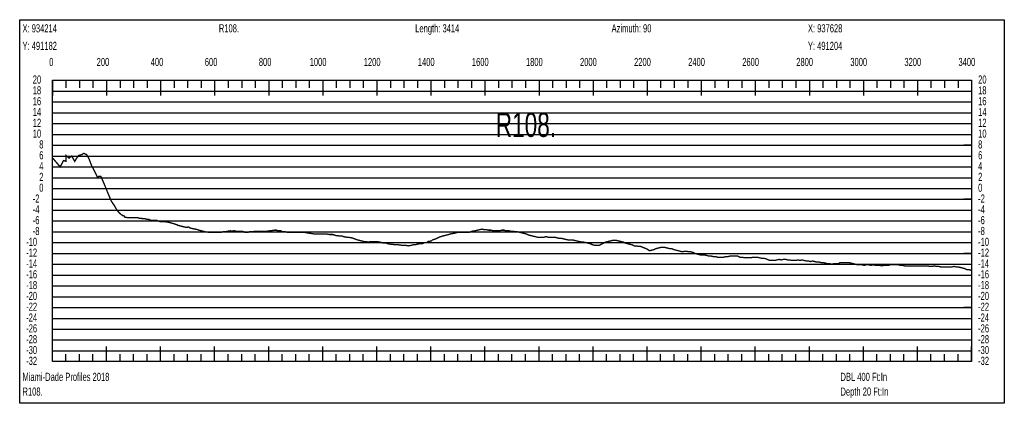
# Model space of a CAD drawing. Header units: inches. Extents: x 471865 to 538526, y 1054316 to 1102451.
# Tile 125 of 131: x 530879 to 534521, y 1094028 to 1095446. Entities that reach past the tile are written whole.
import ezdxf

# ---------------------------------------------------------------- set-up
doc = ezdxf.new("R2010")
doc.units = ezdxf.units.IN
doc.header["$MEASUREMENT"] = 0
for name, color, linetype in [('LABELS', 7, 'Continuous'), ('X_Gr1', 7, 'Continuous'), ('XSECTION', 7, 'Continuous')]:
    doc.layers.add(name, color=color, linetype=linetype)
doc.styles.get("Standard").update_dxf_attribs({"font": 'arial.ttf'})

msp = doc.modelspace()

# ---------------------------------------------------------------- linework, layer by layer
at = {"layer": 'X_Gr1', "color": 6, "linetype": 'Continuous', "lineweight": 18, "true_color": 0xff00ff, "transparency": 33554687, "const_width": 5}
msp.add_lwpolyline([(531000.7, 1094934.6), (531000.7, 1094934.6), (531028.4, 1094901.8), (531033.4, 1094911.5), (531040.7, 1094925.3), (531049.8, 1094922.7), (531050, 1094944), (531061.2, 1094934.4), (531071, 1094942.2), (531082.3, 1094922.3), (531088.6, 1094933.2), (531096.7, 1094944.1), (531108.5, 1094947.3), (531115.3, 1094952.1), (531126.2, 1094947.3), (531134.3, 1094933.6), (531144.8, 1094906.3), (531154.9, 1094887.5), (531162.6, 1094871.6), (531166.2, 1094863.1), (531171.6, 1094867.1), (531179, 1094866.8), (531192.2, 1094836.6), (531204, 1094807.2), (531217.7, 1094775.2), (531229.1, 1094758.4), (531237.3, 1094744.3), (531245.1, 1094733.7), (531254.9, 1094725.1), (531259.9, 1094722), (531265.8, 1094720), (531267.8, 1094716), (531272.2, 1094716), (531276.5, 1094714), (531280.8, 1094714), (531287.9, 1094714), (531290.3, 1094714), (531295.2, 1094714), (531300.3, 1094714), (531305.4, 1094714), (531313.4, 1094714), (531316.1, 1094714), (531321.7, 1094712), (531330, 1094712), (531332.7, 1094710), (531338.2, 1094710), (531343.3, 1094710), (531348.5, 1094708), (531356.5, 1094708), (531359.2, 1094706), (531365.1, 1094704), (531370.9, 1094704), (531377.3, 1094704), (531387.1, 1094704), (531390.5, 1094702), (531397.6, 1094700), (531404.8, 1094700), (531412.2, 1094700), (531423.2, 1094698), (531426.8, 1094698), (531434.2, 1094696), (531441.4, 1094694), (531448.9, 1094692), (531460.2, 1094688), (531463.9, 1094686), (531471.5, 1094684), (531479.2, 1094682), (531487.1, 1094680), (531498.4, 1094678), (531502.1, 1094680), (531509.8, 1094676), (531517.5, 1094674), (531537, 1094670), (531541, 1094668), (531549.2, 1094666), (531557.3, 1094664), (531565.5, 1094662), (531577.7, 1094660), (531581.7, 1094660), (531590.1, 1094660), (531598.3, 1094660), (531606.6, 1094660), (531619, 1094660), (531623, 1094660), (531631.1, 1094662), (531639, 1094662), (531647.2, 1094664), (531659.3, 1094666), (531663.3, 1094664), (531671.7, 1094666), (531679.9, 1094664), (531687.9, 1094664), (531700, 1094664), (531708.1, 1094662), (531712.2, 1094660), (531724.3, 1094660), (531728.3, 1094662), (531740.3, 1094662), (531748.3, 1094664), (531752.4, 1094664), (531764.7, 1094664), (531768.7, 1094664), (531780.8, 1094664), (531789, 1094664), (531793.2, 1094664), (531805.1, 1094666), (531809.1, 1094666), (531821, 1094668), (531829, 1094668), (531833.1, 1094666), (531845.2, 1094666), (531849.3, 1094662), (531861.4, 1094662), (531869.4, 1094660), (531873.5, 1094660), (531885.8, 1094660), (531890, 1094660), (531902.2, 1094660), (531910.3, 1094660), (531914.6, 1094660), (531927.1, 1094660), (531931.2, 1094660), (531943.4, 1094658), (531951.5, 1094656), (531955.7, 1094656), (531967.8, 1094654), (531971.7, 1094654), (531983.8, 1094654), (531991.8, 1094654), (531996, 1094654), (532008.4, 1094654), (532012.6, 1094654), (532024.7, 1094652), (532032.5, 1094652), (532036.6, 1094652), (532048.7, 1094648), (532052.7, 1094648), (532064.5, 1094646), (532072.5, 1094646), (532076.6, 1094644), (532088.7, 1094642), (532092.7, 1094642), (532104.5, 1094640), (532112.5, 1094638), (532116.7, 1094636), (532128.5, 1094632), (532136.5, 1094630), (532144.6, 1094628), (532152.9, 1094626), (532157.2, 1094626), (532169.5, 1094624), (532177.7, 1094626), (532181.9, 1094626), (532194.1, 1094626), (532198.3, 1094626), (532210.6, 1094624), (532218.6, 1094622), (532222.7, 1094620), (532235, 1094620), (532239.2, 1094618), (532251.3, 1094616), (532259.5, 1094616), (532263.7, 1094614), (532276.1, 1094614), (532280.3, 1094614), (532292.9, 1094612), (532301.2, 1094612), (532305.5, 1094612), (532318.1, 1094610), (532326.6, 1094612), (532335, 1094614), (532343.3, 1094614), (532347.4, 1094616), (532359.7, 1094618), (532368.1, 1094618), (532376.5, 1094622), (532384.7, 1094622), (532388.8, 1094626), (532401.2, 1094628), (532405.6, 1094632), (532417.7, 1094636), (532425.8, 1094640), (532430, 1094642), (532442.3, 1094646), (532450.5, 1094648), (532458.6, 1094650), (532466.8, 1094652), (532470.9, 1094654), (532483, 1094656), (532491.3, 1094658), (532499.5, 1094660), (532507.7, 1094660), (532511.9, 1094660), (532524.2, 1094660), (532532.4, 1094660), (532540.3, 1094660), (532552.2, 1094664), (532564.3, 1094666), (532572.6, 1094668), (532580.7, 1094670), (532588.7, 1094672), (532596.8, 1094670), (532604.9, 1094670), (532613.1, 1094668), (532621.4, 1094668), (532629.5, 1094666), (532637.6, 1094666), (532645.7, 1094666), (532653.9, 1094666), (532662.1, 1094668), (532670.4, 1094668), (532674.6, 1094666), (532687.1, 1094666), (532695.5, 1094664), (532703.8, 1094664), (532711.9, 1094662), (532720, 1094662), (532728.1, 1094660), (532736.4, 1094658), (532752.9, 1094654), (532761.1, 1094650), (532769.4, 1094648), (532777.8, 1094646), (532786.1, 1094644), (532794.2, 1094642), (532802.4, 1094642), (532810.5, 1094642), (532818.4, 1094642), (532826.5, 1094644), (532834.3, 1094642), (532841.9, 1094642), (532849.8, 1094642), (532857.8, 1094642), (532865.8, 1094640), (532873.9, 1094638), (532882.1, 1094638), (532890.3, 1094636), (532898.6, 1094634), (532906.9, 1094632), (532915.3, 1094632), (532923.5, 1094632), (532931.8, 1094630), (532940.2, 1094628), (532948.5, 1094626), (532956.6, 1094624), (532964.8, 1094624), (532973.2, 1094622), (532981.6, 1094620), (532989.8, 1094618), (532997.9, 1094614), (533006.1, 1094612), (533014.2, 1094612), (533022.3, 1094612), (533030.4, 1094616), (533038.4, 1094620), (533046.4, 1094624), (533054.7, 1094626), (533062.9, 1094628), (533071, 1094630), (533079, 1094630), (533087.1, 1094630), (533095, 1094628), (533103, 1094626), (533111.2, 1094624), (533119.5, 1094620), (533127.6, 1094618), (533135.5, 1094616), (533143.6, 1094614), (533151.6, 1094610), (533159.3, 1094610), (533167.1, 1094608), (533175, 1094608), (533181, 1094605.6), (533186.9, 1094603.3), (533192.8, 1094600.9), (533198.7, 1094598.5), (533199.8, 1094598), (533208.1, 1094592), (533216.5, 1094594), (533225, 1094596), (533233.3, 1094600), (533241.6, 1094602), (533249.7, 1094604), (533257.9, 1094604), (533266.1, 1094604), (533274.3, 1094602), (533282.7, 1094600), (533290.8, 1094600), (533298.8, 1094596), (533306.7, 1094594), (533314.7, 1094592), (533322.8, 1094590), (533330.4, 1094588), (533338.1, 1094590), (533345.9, 1094590), (533353.6, 1094588), (533361.4, 1094588), (533369, 1094586), (533376.3, 1094582), (533383.6, 1094580), (533391.2, 1094578), (533398.7, 1094576), (533406.2, 1094576), (533413.8, 1094576), (533421.6, 1094574), (533429.5, 1094572), (533437.2, 1094572), (533445.1, 1094570), (533452.9, 1094570), (533460.7, 1094568), (533468.2, 1094568), (533475.6, 1094568), (533483.1, 1094568), (533490.8, 1094570), (533498.3, 1094570), (533505.7, 1094572), (533513, 1094572), (533520.4, 1094572), (533527.9, 1094572), (533535.6, 1094572), (533543.5, 1094568), (533551.4, 1094568), (533559.3, 1094566), (533567.1, 1094566), (533574.9, 1094566), (533582.8, 1094566), (533590.8, 1094568), (533598.8, 1094568), (533606.9, 1094568), (533615.1, 1094566), (533623.3, 1094564), (533631.5, 1094564), (533639.6, 1094562), (533647.8, 1094558), (533656.1, 1094556), (533664.4, 1094556), (533672.3, 1094556), (533680, 1094558), (533687.9, 1094560), (533696, 1094558), (533704.2, 1094560), (533712.2, 1094560), (533719.8, 1094558), (533727.4, 1094558), (533735, 1094556), (533742.4, 1094556), (533749.9, 1094556), (533757.5, 1094558), (533765.1, 1094556), (533772.9, 1094558), (533780.8, 1094556), (533788.6, 1094554), (533796.4, 1094554), (533804.2, 1094552), (533811.9, 1094554), (533819.9, 1094552), (533827.8, 1094550), (533835.8, 1094550), (533843.9, 1094548), (533851.9, 1094548), (533859.8, 1094546), (533867.5, 1094544), (533875.3, 1094544), (533883.3, 1094542), (533891.2, 1094544), (533899, 1094544), (533906.7, 1094544), (533914.6, 1094548), (533922.6, 1094548), (533930.5, 1094548), (533938.5, 1094548), (533946.7, 1094548), (533954.8, 1094546), (533962.7, 1094544), (533970.6, 1094542), (533978.5, 1094540), (533986.6, 1094540), (533994.7, 1094540), (534003, 1094538), (534011.2, 1094540), (534019.3, 1094540), (534027.6, 1094538), (534035.8, 1094540), (534044.1, 1094538), (534052.3, 1094538), (534060.2, 1094538), (534068, 1094536), (534075.8, 1094538), (534083.9, 1094538), (534091.8, 1094538), (534099.4, 1094540), (534106.9, 1094540), (534114.2, 1094540), (534121.8, 1094540), (534129.5, 1094540), (534137.2, 1094538), (534144.9, 1094538), (534152.6, 1094536), (534160.2, 1094536), (534167.7, 1094536), (534175.2, 1094536), (534182.6, 1094536), (534190.1, 1094536), (534198, 1094536), (534206.2, 1094536), (534214.1, 1094536), (534221.9, 1094536), (534229.7, 1094536), (534237.7, 1094536), (534245.8, 1094534), (534253.9, 1094534), (534262.2, 1094536), (534270.4, 1094534), (534278.6, 1094534), (534286.7, 1094532), (534294.6, 1094532), (534302.7, 1094532), (534310.5, 1094532), (534318.5, 1094532), (534326.7, 1094532), (534334.9, 1094534), (534343, 1094532), (534351.1, 1094532), (534359.1, 1094530), (534367, 1094528), (534374.8, 1094526), (534382.6, 1094522), (534390.3, 1094522), (534398.1, 1094520)], dxfattribs=at)
at = {"layer": 'XSECTION', "color": 18, "linetype": 'Continuous', "true_color": 0x000000}
for points in [[(530878.6, 1095446), (534521, 1095446), (534521, 1094028), (530878.6, 1094028), (530878.6, 1095446)], [(530999.8, 1095222), (534399.8, 1095222), (534399.8, 1094182), (530999.8, 1094182), (530999.8, 1095222)], [(530999.8, 1095222), (530999.8, 1095165.6)], [(530999.8, 1095222), (530999.8, 1095165.6)], [(530999.8, 1095222), (530999.8, 1095194)], [(530999.8, 1095222), (530999.8, 1095194)], [(531049.8, 1095222), (531049.8, 1095194)], [(531099.8, 1095222), (531099.8, 1095194)], [(531149.8, 1095222), (531149.8, 1095194)], [(531199.8, 1095222), (531199.8, 1095165.6)], [(531199.8, 1095222), (531199.8, 1095194)], [(531249.8, 1095222), (531249.8, 1095194)], [(531299.8, 1095222), (531299.8, 1095194)], [(531349.8, 1095222), (531349.8, 1095194)], [(531399.8, 1095222), (531399.8, 1095165.6)], [(531399.8, 1095222), (531399.8, 1095194)], [(531449.8, 1095222), (531449.8, 1095194)], [(531499.8, 1095222), (531499.8, 1095194)], [(531549.8, 1095222), (531549.8, 1095194)], [(531599.8, 1095222), (531599.8, 1095165.6)], [(531599.8, 1095222), (531599.8, 1095194)], [(531649.8, 1095222), (531649.8, 1095194)], [(531699.8, 1095222), (531699.8, 1095194)], [(531749.8, 1095222), (531749.8, 1095194)], [(531799.8, 1095222), (531799.8, 1095165.6)], [(531799.8, 1095222), (531799.8, 1095194)], [(531849.8, 1095222), (531849.8, 1095194)], [(531899.8, 1095222), (531899.8, 1095194)], [(531949.8, 1095222), (531949.8, 1095194)], [(531999.8, 1095222), (531999.8, 1095165.6)], [(531999.8, 1095222), (531999.8, 1095194)], [(532049.8, 1095222), (532049.8, 1095194)], [(532099.8, 1095222), (532099.8, 1095194)], [(532149.8, 1095222), (532149.8, 1095194)], [(532199.8, 1095222), (532199.8, 1095165.6)], [(532199.8, 1095222), (532199.8, 1095194)], [(532249.8, 1095222), (532249.8, 1095194)], [(532299.8, 1095222), (532299.8, 1095194)], [(532349.8, 1095222), (532349.8, 1095194)], [(532399.8, 1095222), (532399.8, 1095165.6)], [(532399.8, 1095222), (532399.8, 1095194)], [(532449.8, 1095222), (532449.8, 1095194)], [(532499.8, 1095222), (532499.8, 1095194)], [(532549.8, 1095222), (532549.8, 1095194)], [(532599.8, 1095222), (532599.8, 1095165.6)], [(532599.8, 1095222), (532599.8, 1095194)], [(532649.8, 1095222), (532649.8, 1095194)], [(532699.8, 1095222), (532699.8, 1095194)], [(532749.8, 1095222), (532749.8, 1095194)], [(532799.8, 1095222), (532799.8, 1095165.6)], [(532799.8, 1095222), (532799.8, 1095194)], [(532849.8, 1095222), (532849.8, 1095194)], [(532899.8, 1095222), (532899.8, 1095194)], [(532949.8, 1095222), (532949.8, 1095194)], [(532999.8, 1095222), (532999.8, 1095165.6)], [(532999.8, 1095222), (532999.8, 1095194)], [(533049.8, 1095222), (533049.8, 1095194)], [(533099.8, 1095222), (533099.8, 1095194)], [(533149.8, 1095222), (533149.8, 1095194)], [(533199.8, 1095222), (533199.8, 1095165.6)], [(533199.8, 1095222), (533199.8, 1095194)], [(533249.8, 1095222), (533249.8, 1095194)], [(533299.8, 1095222), (533299.8, 1095194)], [(533349.8, 1095222), (533349.8, 1095194)], [(533399.8, 1095222), (533399.8, 1095165.6)], [(533399.8, 1095222), (533399.8, 1095194)], [(533449.8, 1095222), (533449.8, 1095194)], [(533499.8, 1095222), (533499.8, 1095194)], [(533549.8, 1095222), (533549.8, 1095194)], [(533599.8, 1095222), (533599.8, 1095165.6)], [(533599.8, 1095222), (533599.8, 1095194)], [(533649.8, 1095222), (533649.8, 1095194)], [(533699.8, 1095222), (533699.8, 1095194)], [(533749.8, 1095222), (533749.8, 1095194)], [(533799.8, 1095222), (533799.8, 1095165.6)], [(533799.8, 1095222), (533799.8, 1095194)], [(533849.8, 1095222), (533849.8, 1095194)], [(533899.8, 1095222), (533899.8, 1095194)], [(533949.8, 1095222), (533949.8, 1095194)], [(533999.8, 1095222), (533999.8, 1095165.6)], [(533999.8, 1095222), (533999.8, 1095194)], [(534049.8, 1095222), (534049.8, 1095194)], [(534099.8, 1095222), (534099.8, 1095194)], [(534149.8, 1095222), (534149.8, 1095194)], [(534199.8, 1095222), (534199.8, 1095165.6)], [(534199.8, 1095222), (534199.8, 1095194)], [(534249.8, 1095222), (534249.8, 1095194)], [(534299.8, 1095222), (534299.8, 1095194)], [(534349.8, 1095222), (534349.8, 1095194)], [(534399.8, 1095222), (534399.8, 1095165.6)], [(534399.8, 1095222), (534399.8, 1095194)], [(530999.8, 1094982), (531027.8, 1094982)], [(534399.8, 1094982), (534371.8, 1094982)], [(530999.8, 1094782), (531027.8, 1094782)], [(534399.8, 1094782), (534371.8, 1094782)], [(530999.8, 1094582), (531027.8, 1094582)], [(534399.8, 1094582), (534371.8, 1094582)], [(530999.8, 1094382), (531027.8, 1094382)], [(534399.8, 1094382), (534371.8, 1094382)], [(530999.8, 1094182), (530999.8, 1094238.4)], [(530999.8, 1094182), (530999.8, 1094238.4)], [(531199.8, 1094182), (531199.8, 1094238.4)], [(531399.8, 1094182), (531399.8, 1094238.4)], [(531599.8, 1094182), (531599.8, 1094238.4)], [(531799.8, 1094182), (531799.8, 1094238.4)], [(531999.8, 1094182), (531999.8, 1094238.4)], [(532199.8, 1094182), (532199.8, 1094238.4)], [(532399.8, 1094182), (532399.8, 1094238.4)], [(532599.8, 1094182), (532599.8, 1094238.4)], [(532799.8, 1094182), (532799.8, 1094238.4)], [(532999.8, 1094182), (532999.8, 1094238.4)], [(533199.8, 1094182), (533199.8, 1094238.4)], [(533399.8, 1094182), (533399.8, 1094238.4)], [(533599.8, 1094182), (533599.8, 1094238.4)], [(533799.8, 1094182), (533799.8, 1094238.4)], [(533999.8, 1094182), (533999.8, 1094238.4)], [(534199.8, 1094182), (534199.8, 1094238.4)], [(534399.8, 1094182), (534399.8, 1094238.4)], [(530999.8, 1094182), (530999.8, 1094210)], [(530999.8, 1094182), (530999.8, 1094210)], [(531049.8, 1094182), (531049.8, 1094210)], [(531099.8, 1094182), (531099.8, 1094210)], [(531149.8, 1094182), (531149.8, 1094210)], [(531199.8, 1094182), (531199.8, 1094210)], [(531249.8, 1094182), (531249.8, 1094210)], [(531299.8, 1094182), (531299.8, 1094210)], [(531349.8, 1094182), (531349.8, 1094210)], [(531399.8, 1094182), (531399.8, 1094210)], [(531449.8, 1094182), (531449.8, 1094210)], [(531499.8, 1094182), (531499.8, 1094210)], [(531549.8, 1094182), (531549.8, 1094210)], [(531599.8, 1094182), (531599.8, 1094210)], [(531649.8, 1094182), (531649.8, 1094210)], [(531699.8, 1094182), (531699.8, 1094210)], [(531749.8, 1094182), (531749.8, 1094210)], [(531799.8, 1094182), (531799.8, 1094210)], [(531849.8, 1094182), (531849.8, 1094210)], [(531899.8, 1094182), (531899.8, 1094210)], [(531949.8, 1094182), (531949.8, 1094210)], [(531999.8, 1094182), (531999.8, 1094210)], [(532049.8, 1094182), (532049.8, 1094210)], [(532099.8, 1094182), (532099.8, 1094210)], [(532149.8, 1094182), (532149.8, 1094210)], [(532199.8, 1094182), (532199.8, 1094210)], [(532249.8, 1094182), (532249.8, 1094210)], [(532299.8, 1094182), (532299.8, 1094210)], [(532349.8, 1094182), (532349.8, 1094210)], [(532399.8, 1094182), (532399.8, 1094210)], [(532449.8, 1094182), (532449.8, 1094210)], [(532499.8, 1094182), (532499.8, 1094210)], [(532549.8, 1094182), (532549.8, 1094210)], [(532599.8, 1094182), (532599.8, 1094210)], [(532649.8, 1094182), (532649.8, 1094210)], [(532699.8, 1094182), (532699.8, 1094210)], [(532749.8, 1094182), (532749.8, 1094210)], [(532799.8, 1094182), (532799.8, 1094210)], [(532849.8, 1094182), (532849.8, 1094210)], [(532899.8, 1094182), (532899.8, 1094210)], [(532949.8, 1094182), (532949.8, 1094210)], [(532999.8, 1094182), (532999.8, 1094210)], [(533049.8, 1094182), (533049.8, 1094210)], [(533099.8, 1094182), (533099.8, 1094210)], [(533149.8, 1094182), (533149.8, 1094210)], [(533199.8, 1094182), (533199.8, 1094210)], [(533249.8, 1094182), (533249.8, 1094210)], [(533299.8, 1094182), (533299.8, 1094210)], [(533349.8, 1094182), (533349.8, 1094210)], [(533399.8, 1094182), (533399.8, 1094210)], [(533449.8, 1094182), (533449.8, 1094210)], [(533499.8, 1094182), (533499.8, 1094210)], [(533549.8, 1094182), (533549.8, 1094210)], [(533599.8, 1094182), (533599.8, 1094210)], [(533649.8, 1094182), (533649.8, 1094210)], [(533699.8, 1094182), (533699.8, 1094210)], [(533749.8, 1094182), (533749.8, 1094210)], [(533799.8, 1094182), (533799.8, 1094210)], [(533849.8, 1094182), (533849.8, 1094210)], [(533899.8, 1094182), (533899.8, 1094210)], [(533949.8, 1094182), (533949.8, 1094210)], [(533999.8, 1094182), (533999.8, 1094210)], [(534049.8, 1094182), (534049.8, 1094210)], [(534099.8, 1094182), (534099.8, 1094210)], [(534149.8, 1094182), (534149.8, 1094210)], [(534199.8, 1094182), (534199.8, 1094210)], [(534249.8, 1094182), (534249.8, 1094210)], [(534299.8, 1094182), (534299.8, 1094210)], [(534349.8, 1094182), (534349.8, 1094210)], [(534399.8, 1094182), (534399.8, 1094210)]]:
    msp.add_lwpolyline(points, dxfattribs=at)
at = {"layer": 'XSECTION', "color": 18, "true_color": 0x000000}
for points in [[(530999.8, 1095182), (534399.8, 1095182)], [(530999.8, 1095142), (534399.8, 1095142)], [(530999.8, 1095102), (534399.8, 1095102)], [(530999.8, 1095062), (534399.8, 1095062)], [(530999.8, 1095022), (534399.8, 1095022)], [(530999.8, 1094982), (534399.8, 1094982)], [(530999.8, 1094942), (534399.8, 1094942)], [(530999.8, 1094902), (534399.8, 1094902)], [(530999.8, 1094862), (534399.8, 1094862)], [(530999.8, 1094822), (534399.8, 1094822)], [(530999.8, 1094782), (534399.8, 1094782)], [(530999.8, 1094742), (534399.8, 1094742)], [(530999.8, 1094702), (534399.8, 1094702)], [(530999.8, 1094662), (534399.8, 1094662)], [(530999.8, 1094622), (534399.8, 1094622)], [(530999.8, 1094582), (534399.8, 1094582)], [(530999.8, 1094542), (534399.8, 1094542)], [(530999.8, 1094502), (534399.8, 1094502)], [(530999.8, 1094462), (534399.8, 1094462)], [(530999.8, 1094422), (534399.8, 1094422)], [(530999.8, 1094382), (534399.8, 1094382)], [(530999.8, 1094342), (534399.8, 1094342)], [(530999.8, 1094302), (534399.8, 1094302)], [(530999.8, 1094262), (534399.8, 1094262)], [(530999.8, 1094222), (534399.8, 1094222)]]:
    msp.add_lwpolyline(points, dxfattribs=at)

# ---------------------------------------------------------------- texts
at = {"layer": 'LABELS', "color": 18, "true_color": 0x000000, "width": 0.666667}
for s, height, p in [('X: 934214', 30, (530889, 1095399.2)), ('R108.', 30, (531615.4, 1095399.2)), ('Length: 3414', 30, (532341.8, 1095399.2)), ('Azimuth: 90', 30, (533068.2, 1095399.2)), ('X: 937628', 30, (533794.6, 1095399.2)), ('Y: 491182', 30, (530889, 1095334.4)), ('Y: 491204', 30, (533794.6, 1095334.4)), ('0', 30, (530987.8, 1095274.8)), ('0', 30, (530987.8, 1095274.8)), ('200', 30, (531163.4, 1095274.8)), ('400', 30, (531363.4, 1095274.8)), ('600', 30, (531563.4, 1095274.8)), ('800', 30, (531763.4, 1095274.8)), ('1000', 30, (531951.4, 1095274.8)), ('1200', 30, (532151.4, 1095274.8)), ('1400', 30, (532351.4, 1095274.8)), ('1600', 30, (532551.4, 1095274.8)), ('1800', 30, (532751.4, 1095274.8)), ('2000', 30, (532951.4, 1095274.8)), ('2200', 30, (533151.4, 1095274.8)), ('2400', 30, (533351.4, 1095274.8)), ('2600', 30, (533551.4, 1095274.8)), ('2800', 30, (533751.4, 1095274.8)), ('3000', 30, (533951.4, 1095274.8)), ('3200', 30, (534151.4, 1095274.8)), ('3400', 30, (534351.4, 1095274.8)), ('20', 30, (530927, 1095210)), ('20', 30, (534424.2, 1095210)), ('18', 30, (530927, 1095170)), ('18', 30, (534424.2, 1095170)), ('16', 30, (530927, 1095130)), ('16', 30, (534424.2, 1095130)), ('14', 30, (530927, 1095090)), ('R108.', 90, (532639.4, 1095012.8)), ('14', 30, (534424.2, 1095090)), ('12', 30, (530927, 1095050)), ('12', 30, (534424.2, 1095050)), ('10', 30, (530927, 1095010)), ('10', 30, (534424.2, 1095010)), ('8', 30, (530951, 1094970)), ('8', 30, (534424.2, 1094970)), ('6', 30, (530951, 1094930)), ('6', 30, (534424.2, 1094930)), ('4', 30, (530951, 1094890)), ('4', 30, (534424.2, 1094890)), ('2', 30, (530951, 1094850)), ('2', 30, (534424.2, 1094850)), ('0', 30, (530951, 1094810)), ('0', 30, (534424.2, 1094810)), ('-2', 30, (530927, 1094770)), ('-2', 30, (534424.2, 1094770)), ('-4', 30, (530927, 1094730)), ('-4', 30, (534424.2, 1094730)), ('-6', 30, (530927, 1094690)), ('-6', 30, (534424.2, 1094690)), ('-8', 30, (530927, 1094650)), ('-8', 30, (534424.2, 1094650)), ('-10', 30, (530902.6, 1094610)), ('-10', 30, (534424.2, 1094610)), ('-12', 30, (530902.6, 1094570)), ('-12', 30, (534424.2, 1094570)), ('-14', 30, (530902.6, 1094530)), ('-14', 30, (534424.2, 1094530)), ('-16', 30, (530902.6, 1094490)), ('-16', 30, (534424.2, 1094490)), ('-18', 30, (530902.6, 1094450)), ('-18', 30, (534424.2, 1094450)), ('-20', 30, (530902.6, 1094410)), ('-20', 30, (534424.2, 1094410)), ('-22', 30, (530902.6, 1094370)), ('-22', 30, (534424.2, 1094370)), ('-24', 30, (530902.6, 1094330)), ('-24', 30, (534424.2, 1094330)), ('-26', 30, (530902.6, 1094290)), ('-26', 30, (534424.2, 1094290)), ('-28', 30, (530902.6, 1094250)), ('-28', 30, (534424.2, 1094250)), ('-30', 30, (530902.6, 1094210)), ('-30', 30, (534424.2, 1094210)), ('-32', 30, (530902.6, 1094170)), ('-32', 30, (534424.2, 1094170)), ('Miami-Dade Profiles 2018', 30, (530889, 1094110.8)), ('DBL 400 Ft:In', 30, (533915, 1094110.8)), ('R108.', 30, (530889, 1094056.4)), ('Depth 20 Ft:In', 30, (533915, 1094056.4))]:
    msp.add_text(s, height=height, dxfattribs=at).set_placement(p)

doc.saveas('drawing.dxf')
